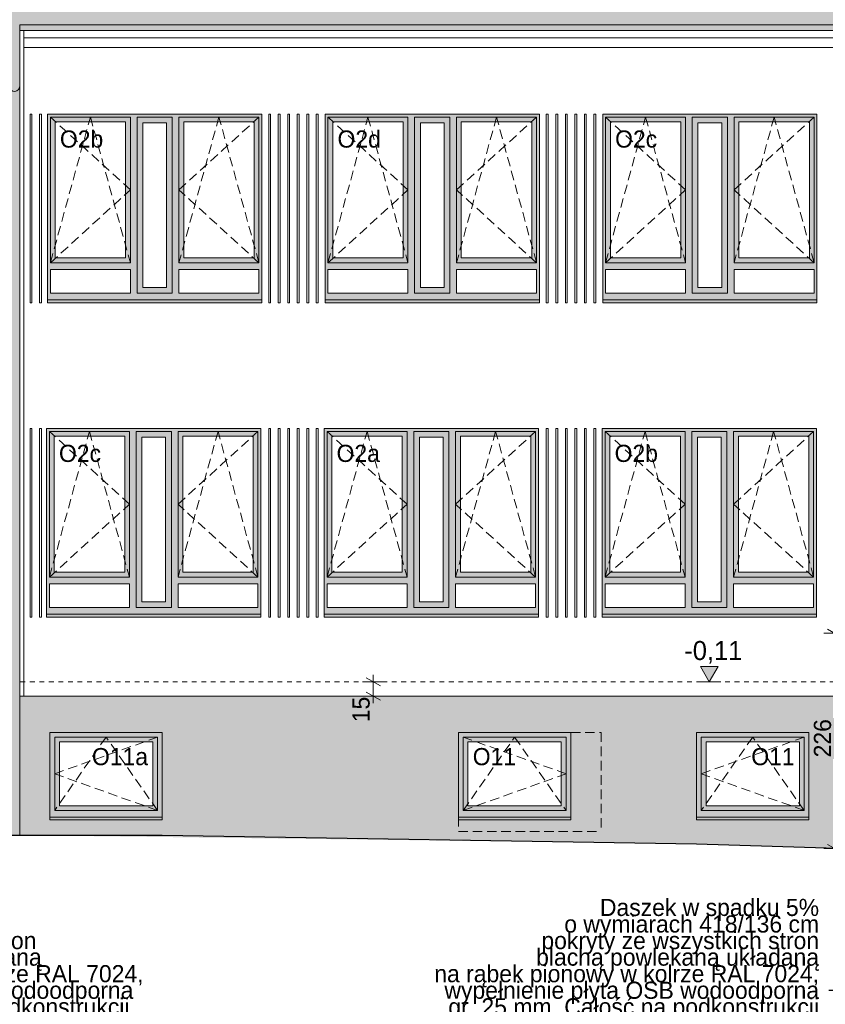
# Model space of a CAD drawing. Extents: x -149893 to 127691, y 5328 to 37028.
# Tile 13 of 88: x -90073 to -81613, y 17418 to 27755. Entities that reach past the tile are written whole.
import ezdxf

# ---------------------------------------------------------------- set-up
doc = ezdxf.new("R2010")
doc.units = 0
doc.header["$MEASUREMENT"] = 0
doc.linetypes.add('Hidden Line', pattern=[100, 50, -50])
doc.linetypes.add('Krawędzie ukryte', pattern=[150, 100, -50])
for name, color, linetype, lineweight, true_color in [('arch izolacje_Nr_Pióra__9', 7, 'Continuous', 13, 0x3dad99), ('Arch kolorystyka_Nr_Pióra__81', 7, 'Continuous', 13, 0x6a6a6a), ('Arch okna_Nr_Pióra__82', 7, 'Continuous', 20, 0xaaaaaa), ('Arch okna_Nr_Pióra__84', 7, 'Continuous', 15, 0x41c341), ('Arch okna_Nr_Pióra__86', 7, 'Continuous', 20, 0x5555ff), ('Istniejące schody_Nr_Pióra__22', 7, 'Continuous', 9, 0x7f7f7f)]:
    doc.layers.add(name, color=color, linetype=linetype, lineweight=lineweight, true_color=true_color)
for name, color, linetype, lineweight in [('Arch okna_Nr_Pióra__100', 2, 'Continuous', 13), ('Arch okna_Nr_Pióra__19', 255, 'Continuous', 20), ('Arch okna_Nr_Pióra__20', 1, 'Continuous', 20), ('Arch okna_Nr_Pióra__5', 7, 'Continuous', 13), ('Arch opisy okien_Nr_Pióra__21', 7, 'Continuous', 13), ('Arch opisy_Nr_Pióra__21', 7, 'Continuous', 13), ('Arch wymiary_Nr_Pióra__21', 7, 'Continuous', 13), ('Arch wymiary_Nr_Pióra__5', 7, 'Continuous', 13), ('INWENT DACH_Nr_Pióra__21', 7, 'Continuous', 13), ('INWENT ODWODNIENIE_Nr_Pióra__21', 7, 'Continuous', 13), ('INWENT TEREN_Nr_Pióra__1', 7, 'Continuous', 25), ('INWENT. OKNA_Nr_Pióra__5', 7, 'Continuous', 13), ('INWENT.ŚCIANY_Nr_Pióra__5', 7, 'Continuous', 13)]:
    doc.layers.add(name, color=color, linetype=linetype, lineweight=lineweight)
doc.layers.add('Arch wymiary', color=7, linetype='Continuous')
doc.styles.add('GENERATED_STYLE_1', font='txt')
doc.styles.add('GENERATED_STYLE_3', font='txt')
doc.styles.add('GENERATED_STYLE_4', font='txt')
doc.styles.add('GENERATED_STYLE_8', font='txt')
doc.dimstyles.new('GENERATED_STYLE__6', dxfattribs={"dimtxt": 179.999995, "dimasz": 114, "dimexe": 0.18, "dimexo": 0, "dimgap": 0.09, "dimtad": 1, "dimdec": 0, "dimlfac": 0.1, "dimzin": 0, "dimdsep": 46, "dimtxsty": 'GENERATED_STYLE_3', "dimblk": 'ARROWHEAD_2', "dimblk1": 'ARROWHEAD_2', "dimblk2": 'ARROWHEAD_2', "dimcen": 0.09, "dimclrd": 7, "dimclre": 7, "dimclrt": 7, "dimazin": 0, "dimtfac": 1, "dimtdec": 4, "dimtmove": 0, "dimatfit": 3, "dimfxl": 0, "dimtolj": 1, "dimtzin": 0, "dimarcsym": 0})
doc.dimstyles.new('GENERATED_STYLE__8', dxfattribs={"dimtxt": 0.18, "dimasz": 109.44, "dimexe": 0.18, "dimexo": 0.0625, "dimgap": 0.09, "dimtad": 0, "dimtih": 1, "dimtoh": 1, "dimdec": 4, "dimzin": 0, "dimdsep": 46, "dimcen": 0.09, "dimadec": 0, "dimazin": 0, "dimtfac": 1, "dimtdec": 4, "dimtmove": 0, "dimatfit": 3, "dimldrblk": 'ARROWHEAD_11', "dimfxl": 0, "dimtolj": 1, "dimtzin": 0, "dimarcsym": 0})

# ---------------------------------------------------------------- blocks, each defined once
blk = doc.blocks.new('Wymiary_71', base_point=(-82831, 20803))
at = {"layer": 'Arch wymiary_Nr_Pióra__21', "linetype": 'Continuous'}
blk.add_hatch(color=256, dxfattribs=at).paths.add_polyline_path([(-82831, 20803), (-82924, 20963), (-82739, 20963)], flags=0)
for p, q in [((-82831, 20803), (-82924, 20963)), ((-82924, 20963), (-82739, 20963)), ((-82739, 20963), (-82831, 20803)), ((-82831, 20803), (-82951, 20803)), ((-82831, 20803), (-82711, 20803))]:
    blk.add_line(p, q, dxfattribs=at)
at = {"layer": 'Arch wymiary_Nr_Pióra__21', "insert": (-83094, 20995), "char_height": 200, "attachment_point": 7, "style": 'GENERATED_STYLE_1'}
blk.add_mtext('{-0,11}', dxfattribs=at)
blk = doc.blocks.new('*D359')
at = {"layer": 'Arch wymiary_Nr_Pióra__5', "linetype": 'Continuous'}
for p, q in [((-81403, 21313), (-81628, 21313)), ((-81440, 21270), (-81590, 21356)), ((-81515, 21313), (-81515, 21386)), ((-81515, 19053), (-81515, 21313)), ((-81403, 19053), (-81628, 19053)), ((-81590, 19096), (-81440, 19010)), ((-81515, 18979), (-81515, 19053))]:
    blk.add_line(p, q, dxfattribs=at)
at = {"layer": 'Arch wymiary_Nr_Pióra__5', "insert": (-81551, 20010), "char_height": 180, "attachment_point": 7, "rotation": 90, "style": 'GENERATED_STYLE_3'}
blk.add_mtext('{226}', dxfattribs=at)
blk = doc.blocks.new('ARROWHEAD_2')
at = {"color": 0, "linetype": 'Continuous', "lineweight": 0}
for p, q in [((0, 0), (-1, 0)), ((-0.378, -0.655), (0.378, 0.655))]:
    blk.add_line(p, q, dxfattribs=at)
blk = doc.blocks.new('*D387')
at = {"layer": 'Arch wymiary_Nr_Pióra__5', "linetype": 'Continuous'}
for p, q in [((-86248, 20803), (-86473, 20803)), ((-86285, 20760), (-86435, 20846)), ((-86360, 20803), (-86360, 20876)), ((-86360, 20653), (-86360, 20803)), ((-86435, 20696), (-86285, 20610)), ((-86248, 20653), (-86473, 20653)), ((-86360, 20579), (-86360, 20653))]:
    blk.add_line(p, q, dxfattribs=at)
at = {"layer": 'Arch wymiary_Nr_Pióra__5', "insert": (-86396, 20379), "char_height": 180, "attachment_point": 7, "rotation": 90, "style": 'GENERATED_STYLE_3'}
blk.add_mtext('{15}', dxfattribs=at)
blk = doc.blocks.new('ARROWHEAD_11')
at = {"color": 0, "linetype": 'Continuous', "lineweight": 0}
blk.add_line((0, 0), (-1, 0), dxfattribs=at)
at = {"color": 0, "linetype": 'Continuous', "lineweight": 0, "const_width": 0.25, "flags": 128}
blk.add_lwpolyline([(-0.125, 0, 1), (0.125, 0, 1)], format="xyb", close=True, dxfattribs=at)

msp = doc.modelspace()

# ---------------------------------------------------------------- hatches: boundary and pattern name
at = {"layer": 'Arch kolorystyka_Nr_Pióra__81', "linetype": 'Continuous'}
h = msp.add_hatch(color=256, dxfattribs=at)
h.paths.add_polyline_path([(-120405.9, 33202.8), (-120405.9, 27642.9), (-119535.9, 27642.9), (-119535.9, 19539.6), (-119425.9, 19539.6), (-119425.9, 27642.9), (-101695.9, 27642.9), (-101695.9, 19602.8), (-101715.9, 19602.8), (-101715.9, 19542.8, 0.4142136), (-101695.9, 19522.8), (-101695.9, 19359.6), (-101585.9, 19359.6), (-101585.9, 19522.8, 0.4142136), (-101565.9, 19542.8), (-101565.9, 19602.8), (-101585.9, 19602.8), (-101585.9, 27642.9), (-90183.4, 27642.9), (-90183.4, 19192.8), (-90073.4, 19192.8), (-90073.4, 27642.9), (-77115.9, 27642.9), (-77115.9, 19292.8), (-77005.9, 19292.8), (-77005.9, 27642.9), (-76315.9, 27642.9), (-76315.9, 33202.8), (-78565.9, 33202.8), (-78565.9, 33762.8), (-80315.9, 33762.8), (-80315.9, 33202.8), (-80905.9, 33202.8), (-80905.9, 33762.8), (-81545.9, 33762.8), (-81545.9, 33202.8), (-104413, 33202.8), (-104413, 33762.8), (-106715.4, 33762.8), (-106715.4, 33202.8), (-107814.8, 33202.8), (-107814.8, 33762.8), (-111476.4, 33762.8), (-111476.4, 33202.8), (-112589.5, 33202.8), (-112589.5, 33762.8), (-114291.8, 33762.8), (-114291.8, 33202.8), (-115135.1, 33202.8), (-115135.1, 33762.8), (-117437.5, 33762.8), (-117437.5, 33202.8)], flags=0)
h.paths.add_polyline_path([(-118310.9, 29036.9), (-118310.9, 29889.3), (-117230.9, 29889.3), (-117230.9, 29036.9)], flags=0)
h.paths.add_polyline_path([(-113810.9, 29036.9), (-114890.9, 29036.9), (-114890.9, 29889.3), (-113810.9, 29889.3)], flags=0)
h.paths.add_polyline_path([(-113660.9, 29889.3), (-112580.9, 29889.3), (-112580.9, 29036.9), (-113660.9, 29036.9)], flags=0)
h.paths.add_polyline_path([(-110885.9, 29036.9), (-110885.9, 29889.3), (-109805.9, 29889.3), (-109805.9, 29036.9)], flags=0)
h.paths.add_polyline_path([(-108575.9, 29036.9), (-109655.9, 29036.9), (-109655.9, 29889.3), (-108575.9, 29889.3)], flags=0)
h.paths.add_polyline_path([(-106595.9, 29889.3), (-105515.9, 29889.3), (-105515.9, 29036.9), (-106595.9, 29036.9)], flags=0)
h.paths.add_polyline_path([(-105365.9, 29036.9), (-105365.9, 29889.3), (-104285.9, 29889.3), (-104285.9, 29036.9)], flags=0)
h.paths.add_polyline_path([(-101135.9, 29036.9), (-102215.9, 29036.9), (-102215.9, 29889.3), (-101135.9, 29889.3)], flags=0)
h.paths.add_polyline_path([(-96905.9, 29036.9), (-97985.9, 29036.9), (-97985.9, 29889.3), (-96905.9, 29889.3)], flags=0)
h.paths.add_polyline_path([(-96770.9, 29889.3), (-95690.9, 29889.3), (-95690.9, 29036.9), (-96770.9, 29036.9)], flags=0)
h.paths.add_polyline_path([(-95555.9, 29036.9), (-95555.9, 29889.3), (-94475.9, 29889.3), (-94475.9, 29036.9)], flags=0)
h.paths.add_polyline_path([(-90855.9, 29036.9), (-90855.9, 29889.3), (-89775.9, 29889.3), (-89775.9, 29036.9)], flags=0)
h.paths.add_polyline_path([(-86135.9, 29036.9), (-87215.9, 29036.9), (-87215.9, 29889.3), (-86135.9, 29889.3)], flags=0)
h.paths.add_polyline_path([(-83955.9, 29889.3), (-82875.9, 29889.3), (-82875.9, 29036.9), (-83955.9, 29036.9)], flags=0)
at = {"layer": 'Arch okna_Nr_Pióra__100', "linetype": 'Continuous'}
h = msp.add_hatch(color=256, dxfattribs=at)
h.paths.add_polyline_path([(-88840.9, 24882.8), (-88470.9, 24882.8), (-88470.9, 26732.8), (-88840.9, 26732.8)], flags=0)
h.paths.add_polyline_path([(-88780.9, 26672.8), (-88780.9, 24942.8), (-88530.9, 24942.8), (-88530.9, 26672.8)], flags=0)
h = msp.add_hatch(color=256, dxfattribs=at)
h.paths.add_polyline_path([(-83015.9, 21582.8), (-82645.9, 21582.8), (-82645.9, 23432.8), (-83015.9, 23432.8)], flags=0)
h.paths.add_polyline_path([(-82955.9, 23372.8), (-82955.9, 21642.8), (-82705.9, 21642.8), (-82705.9, 23372.8)], flags=0)
at = {"layer": 'Arch okna_Nr_Pióra__19', "linetype": 'Continuous'}
h = msp.add_hatch(dxfattribs=at)
h.set_pattern_fill('Carpet', color=256, style=0, pattern_type=2)
h.set_pattern_definition([(45, (0, 300), (-95.45942, 95.45942), [0, -90, 0, -135]), (110, (300, 300), (126.8585, 46.17272), [0, -66, 0, -114])])
h.paths.add_polyline_path([(-81195.9, 19052.8), (-81325.9, 19052.8), (-82965.9, 19102.8), (-90073.4, 19192.8), (-90073.4, 20652.8), (-77115.9, 20652.8), (-77115.9, 19292.8), (-77235.9, 19292.8), (-77235.9, 17692.8), (-77515.9, 17692.8), (-77515.9, 19732.8), (-78505.9, 19732.8), (-78505.9, 19292.8), (-81195.9, 19292.8)], flags=0)
h.paths.add_polyline_path([(-89755.9, 19352.8), (-88575.9, 19352.8), (-88575.9, 20272.8), (-89755.9, 20272.8)], flags=0)
h.paths.add_polyline_path([(-85465.9, 19352.8), (-84285.9, 19352.8), (-84285.9, 20272.8), (-85465.9, 20272.8)], flags=0)
h.paths.add_polyline_path([(-82965.9, 19352.8), (-81785.9, 19352.8), (-81785.9, 20272.8), (-82965.9, 20272.8)], flags=0)
at = {"layer": 'Arch okna_Nr_Pióra__20', "linetype": 'Continuous'}
h = msp.add_hatch(color=256, dxfattribs=at)
h.paths.add_polyline_path([(-83010.9, 24882.8), (-82640.9, 24882.8), (-82640.9, 26732.8), (-83010.9, 26732.8)], flags=0)
h.paths.add_polyline_path([(-82950.9, 26672.8), (-82950.9, 24942.8), (-82700.9, 24942.8), (-82700.9, 26672.8)], flags=0)
h = msp.add_hatch(color=256, dxfattribs=at)
h.paths.add_polyline_path([(-88850.9, 21582.8), (-88480.9, 21582.8), (-88480.9, 23432.8), (-88850.9, 23432.8)], flags=0)
h.paths.add_polyline_path([(-88790.9, 23372.8), (-88790.9, 21642.8), (-88540.9, 21642.8), (-88540.9, 23372.8)], flags=0)
at = {"layer": 'Arch okna_Nr_Pióra__82', "linetype": 'Continuous'}
h = msp.add_hatch(color=256, dxfattribs=at)
h.paths.add_polyline_path([(-89780.9, 24782.8), (-87530.9, 24782.8), (-87530.9, 26762.8), (-89780.9, 26762.8)], flags=0)
h.paths.add_polyline_path([(-88910.9, 24882.8), (-89750.9, 24882.8), (-89750.9, 25132.8), (-88910.9, 25132.8)], flags=0)
h.paths.add_polyline_path([(-88960.9, 25252.8), (-89700.9, 25252.8), (-89700.9, 26682.8), (-88960.9, 26682.8)], flags=0)
h.paths.add_polyline_path([(-88470.9, 24882.8), (-88840.9, 24882.8), (-88840.9, 26732.8), (-88470.9, 26732.8)], flags=0)
h.paths.add_polyline_path([(-88400.9, 25132.8), (-87560.9, 25132.8), (-87560.9, 24882.8), (-88400.9, 24882.8)], flags=0)
h.paths.add_polyline_path([(-87610.9, 25252.8), (-88350.9, 25252.8), (-88350.9, 26682.8), (-87610.9, 26682.8)], flags=0)
h = msp.add_hatch(color=256, dxfattribs=at)
h.paths.add_polyline_path([(-86865.9, 24782.8), (-84615.9, 24782.8), (-84615.9, 26762.8), (-86865.9, 26762.8)], flags=0)
h.paths.add_polyline_path([(-85995.9, 24882.8), (-86835.9, 24882.8), (-86835.9, 25132.8), (-85995.9, 25132.8)], flags=0)
h.paths.add_polyline_path([(-86045.9, 25252.8), (-86785.9, 25252.8), (-86785.9, 26682.8), (-86045.9, 26682.8)], flags=0)
h.paths.add_polyline_path([(-85555.9, 24882.8), (-85925.9, 24882.8), (-85925.9, 26732.8), (-85555.9, 26732.8)], flags=0)
h.paths.add_polyline_path([(-85485.9, 25132.8), (-84645.9, 25132.8), (-84645.9, 24882.8), (-85485.9, 24882.8)], flags=0)
h.paths.add_polyline_path([(-84695.9, 25252.8), (-85435.9, 25252.8), (-85435.9, 26682.8), (-84695.9, 26682.8)], flags=0)
h = msp.add_hatch(color=256, dxfattribs=at)
h.paths.add_polyline_path([(-83950.9, 24782.8), (-81700.9, 24782.8), (-81700.9, 26762.8), (-83950.9, 26762.8)], flags=0)
h.paths.add_polyline_path([(-83080.9, 24882.8), (-83920.9, 24882.8), (-83920.9, 25132.8), (-83080.9, 25132.8)], flags=0)
h.paths.add_polyline_path([(-83130.9, 25252.8), (-83870.9, 25252.8), (-83870.9, 26682.8), (-83130.9, 26682.8)], flags=0)
h.paths.add_polyline_path([(-82640.9, 24882.8), (-83010.9, 24882.8), (-83010.9, 26732.8), (-82640.9, 26732.8)], flags=0)
h.paths.add_polyline_path([(-82570.9, 25132.8), (-81730.9, 25132.8), (-81730.9, 24882.8), (-82570.9, 24882.8)], flags=0)
h.paths.add_polyline_path([(-81780.9, 25252.8), (-82520.9, 25252.8), (-82520.9, 26682.8), (-81780.9, 26682.8)], flags=0)
h = msp.add_hatch(color=256, dxfattribs=at)
h.paths.add_polyline_path([(-89790.9, 21482.8), (-87540.9, 21482.8), (-87540.9, 23462.8), (-89790.9, 23462.8)], flags=0)
h.paths.add_polyline_path([(-88920.9, 21582.8), (-89760.9, 21582.8), (-89760.9, 21832.8), (-88920.9, 21832.8)], flags=0)
h.paths.add_polyline_path([(-88970.9, 21952.8), (-89710.9, 21952.8), (-89710.9, 23382.8), (-88970.9, 23382.8)], flags=0)
h.paths.add_polyline_path([(-88480.9, 21582.8), (-88850.9, 21582.8), (-88850.9, 23432.8), (-88480.9, 23432.8)], flags=0)
h.paths.add_polyline_path([(-88410.9, 21832.8), (-87570.9, 21832.8), (-87570.9, 21582.8), (-88410.9, 21582.8)], flags=0)
h.paths.add_polyline_path([(-87620.9, 21952.8), (-88360.9, 21952.8), (-88360.9, 23382.8), (-87620.9, 23382.8)], flags=0)
h = msp.add_hatch(color=256, dxfattribs=at)
h.paths.add_polyline_path([(-86875.9, 21482.8), (-84625.9, 21482.8), (-84625.9, 23462.8), (-86875.9, 23462.8)], flags=0)
h.paths.add_polyline_path([(-86005.9, 21582.8), (-86845.9, 21582.8), (-86845.9, 21832.8), (-86005.9, 21832.8)], flags=0)
h.paths.add_polyline_path([(-86055.9, 21952.8), (-86795.9, 21952.8), (-86795.9, 23382.8), (-86055.9, 23382.8)], flags=0)
h.paths.add_polyline_path([(-85565.9, 21582.8), (-85935.9, 21582.8), (-85935.9, 23432.8), (-85565.9, 23432.8)], flags=0)
h.paths.add_polyline_path([(-85495.9, 21832.8), (-84655.9, 21832.8), (-84655.9, 21582.8), (-85495.9, 21582.8)], flags=0)
h.paths.add_polyline_path([(-84705.9, 21952.8), (-85445.9, 21952.8), (-85445.9, 23382.8), (-84705.9, 23382.8)], flags=0)
h = msp.add_hatch(color=256, dxfattribs=at)
h.paths.add_polyline_path([(-83955.9, 21482.8), (-81705.9, 21482.8), (-81705.9, 23462.8), (-83955.9, 23462.8)], flags=0)
h.paths.add_polyline_path([(-83085.9, 21582.8), (-83925.9, 21582.8), (-83925.9, 21832.8), (-83085.9, 21832.8)], flags=0)
h.paths.add_polyline_path([(-83135.9, 21952.8), (-83875.9, 21952.8), (-83875.9, 23382.8), (-83135.9, 23382.8)], flags=0)
h.paths.add_polyline_path([(-82645.9, 21582.8), (-83015.9, 21582.8), (-83015.9, 23432.8), (-82645.9, 23432.8)], flags=0)
h.paths.add_polyline_path([(-82575.9, 21832.8), (-81735.9, 21832.8), (-81735.9, 21582.8), (-82575.9, 21582.8)], flags=0)
h.paths.add_polyline_path([(-81785.9, 21952.8), (-82525.9, 21952.8), (-82525.9, 23382.8), (-81785.9, 23382.8)], flags=0)
h = msp.add_hatch(color=256, dxfattribs=at)
h.paths.add_polyline_path([(-88575.9, 19352.8), (-89755.9, 19352.8), (-89755.9, 20272.8), (-88575.9, 20272.8)], flags=0)
h.paths.add_polyline_path([(-89655.9, 19502.8), (-88675.9, 19502.8), (-88675.9, 20172.8), (-89655.9, 20172.8)], flags=0)
h = msp.add_hatch(color=256, dxfattribs=at)
h.paths.add_polyline_path([(-85465.9, 19352.8), (-84285.9, 19352.8), (-84285.9, 20272.8), (-85465.9, 20272.8)], flags=0)
h.paths.add_polyline_path([(-84385.9, 19502.8), (-85365.9, 19502.8), (-85365.9, 20172.8), (-84385.9, 20172.8)], flags=0)
h = msp.add_hatch(color=256, dxfattribs=at)
h.paths.add_polyline_path([(-81785.9, 19352.8), (-82965.9, 19352.8), (-82965.9, 20272.8), (-81785.9, 20272.8)], flags=0)
h.paths.add_polyline_path([(-82865.9, 19502.8), (-81885.9, 19502.8), (-81885.9, 20172.8), (-82865.9, 20172.8)], flags=0)
at = {"layer": 'Arch okna_Nr_Pióra__84', "linetype": 'Continuous'}
h = msp.add_hatch(color=256, dxfattribs=at)
h.paths.add_polyline_path([(-85935.9, 21582.8), (-85565.9, 21582.8), (-85565.9, 23432.8), (-85935.9, 23432.8)], flags=0)
h.paths.add_polyline_path([(-85875.9, 23372.8), (-85875.9, 21642.8), (-85625.9, 21642.8), (-85625.9, 23372.8)], flags=0)
at = {"layer": 'Arch okna_Nr_Pióra__86', "linetype": 'Continuous'}
h = msp.add_hatch(color=256, dxfattribs=at)
h.paths.add_polyline_path([(-85925.9, 24882.8), (-85555.9, 24882.8), (-85555.9, 26732.8), (-85925.9, 26732.8)], flags=0)
h.paths.add_polyline_path([(-85865.9, 26672.8), (-85865.9, 24942.8), (-85615.9, 24942.8), (-85615.9, 26672.8)], flags=0)

# ---------------------------------------------------------------- linework, layer by layer
at = {"layer": 'arch izolacje_Nr_Pióra__9', "linetype": 'Continuous'}
for p, q in [((-90028.4, 20652.8), (-90028.4, 27642.9)), ((-90028.4, 27562.8), (-77160.9, 27562.8)), ((-90028.4, 27462.8), (-77160.9, 27462.8)), ((-89964.9, 26762.8), (-89964.9, 24782.8)), ((-89964.9, 26762.8), (-89944.9, 26762.8)), ((-89944.9, 26762.8), (-89944.9, 24782.8)), ((-89864.9, 26762.8), (-89864.9, 24782.8)), ((-89864.9, 26762.8), (-89844.9, 26762.8)), ((-89844.9, 26762.8), (-89844.9, 24782.8)), ((-87458.4, 26762.8), (-87438.4, 26762.8)), ((-87458.4, 26762.8), (-87458.4, 24782.8)), ((-87438.4, 26762.8), (-87438.4, 24782.8)), ((-87358.4, 26762.8), (-87338.4, 26762.8)), ((-87358.4, 26762.8), (-87358.4, 24782.8)), ((-87338.4, 26762.8), (-87338.4, 24782.8)), ((-87258.4, 26762.8), (-87258.4, 24782.8)), ((-87258.4, 26762.8), (-87238.4, 26762.8)), ((-87238.4, 26762.8), (-87238.4, 24782.8)), ((-87158.4, 26762.8), (-87158.4, 24782.8)), ((-87158.4, 26762.8), (-87138.4, 26762.8)), ((-87138.4, 26762.8), (-87138.4, 24782.8)), ((-87058.4, 26762.8), (-87058.4, 24782.8)), ((-87058.4, 26762.8), (-87038.4, 26762.8)), ((-87038.4, 26762.8), (-87038.4, 24782.8)), ((-86958.4, 26762.8), (-86958.4, 24782.8)), ((-86958.4, 26762.8), (-86938.4, 26762.8)), ((-86938.4, 26762.8), (-86938.4, 24782.8)), ((-84543.4, 26762.8), (-84523.4, 26762.8)), ((-84543.4, 26762.8), (-84543.4, 24782.8)), ((-84523.4, 26762.8), (-84523.4, 24782.8)), ((-84443.4, 26762.8), (-84423.4, 26762.8)), ((-84443.4, 26762.8), (-84443.4, 24782.8)), ((-84423.4, 26762.8), (-84423.4, 24782.8)), ((-84343.4, 26762.8), (-84343.4, 24782.8)), ((-84343.4, 26762.8), (-84323.4, 26762.8)), ((-84323.4, 26762.8), (-84323.4, 24782.8)), ((-84243.4, 26762.8), (-84243.4, 24782.8)), ((-84243.4, 26762.8), (-84223.4, 26762.8)), ((-84223.4, 26762.8), (-84223.4, 24782.8)), ((-84143.4, 26762.8), (-84143.4, 24782.8)), ((-84143.4, 26762.8), (-84123.4, 26762.8)), ((-84123.4, 26762.8), (-84123.4, 24782.8)), ((-84043.4, 26762.8), (-84043.4, 24782.8)), ((-84043.4, 26762.8), (-84023.4, 26762.8)), ((-84023.4, 26762.8), (-84023.4, 24782.8)), ((-89964.9, 24782.8), (-89944.9, 24782.8)), ((-89864.9, 24782.8), (-89844.9, 24782.8)), ((-87458.4, 24782.8), (-87438.4, 24782.8)), ((-87358.4, 24782.8), (-87338.4, 24782.8)), ((-87258.4, 24782.8), (-87238.4, 24782.8)), ((-87158.4, 24782.8), (-87138.4, 24782.8)), ((-87058.4, 24782.8), (-87038.4, 24782.8)), ((-86958.4, 24782.8), (-86938.4, 24782.8)), ((-84543.4, 24782.8), (-84523.4, 24782.8)), ((-84443.4, 24782.8), (-84423.4, 24782.8)), ((-84343.4, 24782.8), (-84323.4, 24782.8)), ((-84243.4, 24782.8), (-84223.4, 24782.8)), ((-84143.4, 24782.8), (-84123.4, 24782.8)), ((-84043.4, 24782.8), (-84023.4, 24782.8)), ((-89964.9, 23462.8), (-89964.9, 21482.8)), ((-89964.9, 23462.8), (-89944.9, 23462.8)), ((-89944.9, 23462.8), (-89944.9, 21482.8)), ((-89864.9, 23462.8), (-89864.9, 21482.8)), ((-89864.9, 23462.8), (-89844.9, 23462.8)), ((-89844.9, 23462.8), (-89844.9, 21482.8)), ((-87458.4, 23462.8), (-87438.4, 23462.8)), ((-87458.4, 23462.8), (-87458.4, 21482.8)), ((-87438.4, 23462.8), (-87438.4, 21482.8)), ((-87358.4, 23462.8), (-87338.4, 23462.8)), ((-87358.4, 23462.8), (-87358.4, 21482.8)), ((-87338.4, 23462.8), (-87338.4, 21482.8)), ((-87258.4, 23462.8), (-87258.4, 21482.8)), ((-87258.4, 23462.8), (-87238.4, 23462.8)), ((-87238.4, 23462.8), (-87238.4, 21482.8)), ((-87158.4, 23462.8), (-87158.4, 21482.8)), ((-87158.4, 23462.8), (-87138.4, 23462.8)), ((-87138.4, 23462.8), (-87138.4, 21482.8)), ((-87058.4, 23462.8), (-87058.4, 21482.8)), ((-87058.4, 23462.8), (-87038.4, 23462.8)), ((-87038.4, 23462.8), (-87038.4, 21482.8)), ((-86958.4, 23462.8), (-86958.4, 21482.8)), ((-86958.4, 23462.8), (-86938.4, 23462.8)), ((-86938.4, 23462.8), (-86938.4, 21482.8)), ((-84543.4, 23462.8), (-84523.4, 23462.8)), ((-84543.4, 23462.8), (-84543.4, 21482.8)), ((-84523.4, 23462.8), (-84523.4, 21482.8)), ((-84443.4, 23462.8), (-84423.4, 23462.8)), ((-84443.4, 23462.8), (-84443.4, 21482.8)), ((-84423.4, 23462.8), (-84423.4, 21482.8)), ((-84343.4, 23462.8), (-84343.4, 21482.8)), ((-84343.4, 23462.8), (-84323.4, 23462.8)), ((-84323.4, 23462.8), (-84323.4, 21482.8)), ((-84243.4, 23462.8), (-84243.4, 21482.8)), ((-84243.4, 23462.8), (-84223.4, 23462.8)), ((-84223.4, 23462.8), (-84223.4, 21482.8)), ((-84143.4, 23462.8), (-84143.4, 21482.8)), ((-84143.4, 23462.8), (-84123.4, 23462.8)), ((-84123.4, 23462.8), (-84123.4, 21482.8)), ((-84043.4, 23462.8), (-84043.4, 21482.8)), ((-84043.4, 23462.8), (-84023.4, 23462.8)), ((-84023.4, 23462.8), (-84023.4, 21482.8)), ((-89964.9, 21482.8), (-89944.9, 21482.8)), ((-89864.9, 21482.8), (-89844.9, 21482.8)), ((-87458.4, 21482.8), (-87438.4, 21482.8)), ((-87358.4, 21482.8), (-87338.4, 21482.8)), ((-87258.4, 21482.8), (-87238.4, 21482.8)), ((-87158.4, 21482.8), (-87138.4, 21482.8)), ((-87058.4, 21482.8), (-87038.4, 21482.8)), ((-86958.4, 21482.8), (-86938.4, 21482.8)), ((-84543.4, 21482.8), (-84523.4, 21482.8)), ((-84443.4, 21482.8), (-84423.4, 21482.8)), ((-84343.4, 21482.8), (-84323.4, 21482.8)), ((-84243.4, 21482.8), (-84223.4, 21482.8)), ((-84143.4, 21482.8), (-84123.4, 21482.8)), ((-84043.4, 21482.8), (-84023.4, 21482.8)), ((-77115.9, 20652.8), (-90073.4, 20652.8))]:
    msp.add_line(p, q, dxfattribs=at)
at = {"layer": 'Arch okna_Nr_Pióra__5', "linetype": 'Krawędzie ukryte'}
for p, q in [((-88910.9, 25967.8), (-89750.9, 26732.8)), ((-89750.9, 25202.8), (-89330.9, 26732.8)), ((-89330.9, 26732.8), (-88910.9, 25202.8)), ((-88400.9, 25967.8), (-87560.9, 26732.8)), ((-87980.9, 26732.8), (-88400.9, 25202.8)), ((-87560.9, 25202.8), (-87980.9, 26732.8)), ((-85995.9, 25967.8), (-86835.9, 26732.8)), ((-86835.9, 25202.8), (-86415.9, 26732.8)), ((-86415.9, 26732.8), (-85995.9, 25202.8)), ((-85485.9, 25967.8), (-84645.9, 26732.8)), ((-85065.9, 26732.8), (-85485.9, 25202.8)), ((-84645.9, 25202.8), (-85065.9, 26732.8)), ((-83080.9, 25967.8), (-83920.9, 26732.8)), ((-83920.9, 25202.8), (-83500.9, 26732.8)), ((-83500.9, 26732.8), (-83080.9, 25202.8)), ((-82570.9, 25967.8), (-81730.9, 26732.8)), ((-82150.9, 26732.8), (-82570.9, 25202.8)), ((-81730.9, 25202.8), (-82150.9, 26732.8)), ((-89750.9, 25202.8), (-88910.9, 25967.8)), ((-87560.9, 25202.8), (-88400.9, 25967.8)), ((-86835.9, 25202.8), (-85995.9, 25967.8)), ((-84645.9, 25202.8), (-85485.9, 25967.8)), ((-83920.9, 25202.8), (-83080.9, 25967.8)), ((-81730.9, 25202.8), (-82570.9, 25967.8)), ((-88920.9, 22667.8), (-89760.9, 23432.8)), ((-89760.9, 21902.8), (-89340.9, 23432.8)), ((-89340.9, 23432.8), (-88920.9, 21902.8)), ((-88410.9, 22667.8), (-87570.9, 23432.8)), ((-87990.9, 23432.8), (-88410.9, 21902.8)), ((-87570.9, 21902.8), (-87990.9, 23432.8)), ((-86005.9, 22667.8), (-86845.9, 23432.8)), ((-86845.9, 21902.8), (-86425.9, 23432.8)), ((-86425.9, 23432.8), (-86005.9, 21902.8)), ((-85495.9, 22667.8), (-84655.9, 23432.8)), ((-85075.9, 23432.8), (-85495.9, 21902.8)), ((-84655.9, 21902.8), (-85075.9, 23432.8)), ((-83085.9, 22667.8), (-83925.9, 23432.8)), ((-83925.9, 21902.8), (-83505.9, 23432.8)), ((-83505.9, 23432.8), (-83085.9, 21902.8)), ((-82575.9, 22667.8), (-81735.9, 23432.8)), ((-82155.9, 23432.8), (-82575.9, 21902.8)), ((-81735.9, 21902.8), (-82155.9, 23432.8)), ((-89760.9, 21902.8), (-88920.9, 22667.8)), ((-87570.9, 21902.8), (-88410.9, 22667.8)), ((-86845.9, 21902.8), (-86005.9, 22667.8)), ((-84655.9, 21902.8), (-85495.9, 22667.8)), ((-83925.9, 21902.8), (-83085.9, 22667.8)), ((-81735.9, 21902.8), (-82575.9, 22667.8)), ((-89705.9, 19837.8), (-88625.9, 20222.8)), ((-89165.9, 20222.8), (-89705.9, 19452.8)), ((-88625.9, 19452.8), (-89165.9, 20222.8)), ((-84335.9, 19837.8), (-85415.9, 20222.8)), ((-85415.9, 19452.8), (-84875.9, 20222.8)), ((-84875.9, 20222.8), (-84335.9, 19452.8)), ((-82915.9, 19837.8), (-81835.9, 20222.8)), ((-82375.9, 20222.8), (-82915.9, 19452.8)), ((-81835.9, 19452.8), (-82375.9, 20222.8)), ((-88625.9, 19452.8), (-89705.9, 19837.8)), ((-85415.9, 19452.8), (-84335.9, 19837.8)), ((-81835.9, 19452.8), (-82915.9, 19837.8))]:
    msp.add_line(p, q, dxfattribs=at)
at = {"layer": 'Arch okna_Nr_Pióra__5', "linetype": 'Continuous'}
for p, q in [((-89750.9, 26732.8), (-88910.9, 26732.8)), ((-89750.9, 26732.8), (-89750.9, 25202.8)), ((-89700.9, 26682.8), (-89700.9, 25252.8)), ((-89700.9, 26682.8), (-88960.9, 26682.8)), ((-88960.9, 25252.8), (-88960.9, 26682.8)), ((-88910.9, 25202.8), (-88910.9, 26732.8)), ((-88840.9, 26732.8), (-88470.9, 26732.8)), ((-88840.9, 24882.8), (-88840.9, 26732.8)), ((-88780.9, 24942.8), (-88780.9, 26672.8)), ((-88780.9, 26672.8), (-88530.9, 26672.8)), ((-88530.9, 24942.8), (-88530.9, 26672.8)), ((-88470.9, 24882.8), (-88470.9, 26732.8)), ((-88400.9, 26732.8), (-87560.9, 26732.8)), ((-88400.9, 25202.8), (-88400.9, 26732.8)), ((-88350.9, 25252.8), (-88350.9, 26682.8)), ((-88350.9, 26682.8), (-87610.9, 26682.8)), ((-87610.9, 26682.8), (-87610.9, 25252.8)), ((-87560.9, 26732.8), (-87560.9, 25202.8)), ((-86835.9, 26732.8), (-85995.9, 26732.8)), ((-86835.9, 26732.8), (-86835.9, 25202.8)), ((-86785.9, 26682.8), (-86785.9, 25252.8)), ((-86785.9, 26682.8), (-86045.9, 26682.8)), ((-86045.9, 25252.8), (-86045.9, 26682.8)), ((-85995.9, 25202.8), (-85995.9, 26732.8)), ((-85925.9, 26732.8), (-85555.9, 26732.8)), ((-85925.9, 24882.8), (-85925.9, 26732.8)), ((-85865.9, 24942.8), (-85865.9, 26672.8)), ((-85865.9, 26672.8), (-85615.9, 26672.8)), ((-85615.9, 24942.8), (-85615.9, 26672.8)), ((-85555.9, 24882.8), (-85555.9, 26732.8)), ((-85485.9, 26732.8), (-84645.9, 26732.8)), ((-85485.9, 25202.8), (-85485.9, 26732.8)), ((-85435.9, 25252.8), (-85435.9, 26682.8)), ((-85435.9, 26682.8), (-84695.9, 26682.8)), ((-84695.9, 26682.8), (-84695.9, 25252.8)), ((-84645.9, 26732.8), (-84645.9, 25202.8)), ((-83920.9, 26732.8), (-83080.9, 26732.8)), ((-83920.9, 26732.8), (-83920.9, 25202.8)), ((-83870.9, 26682.8), (-83870.9, 25252.8)), ((-83870.9, 26682.8), (-83130.9, 26682.8)), ((-83130.9, 25252.8), (-83130.9, 26682.8)), ((-83080.9, 25202.8), (-83080.9, 26732.8)), ((-83010.9, 26732.8), (-82640.9, 26732.8)), ((-83010.9, 24882.8), (-83010.9, 26732.8)), ((-82950.9, 24942.8), (-82950.9, 26672.8)), ((-82950.9, 26672.8), (-82700.9, 26672.8)), ((-82700.9, 24942.8), (-82700.9, 26672.8)), ((-82640.9, 24882.8), (-82640.9, 26732.8)), ((-82570.9, 26732.8), (-81730.9, 26732.8)), ((-82570.9, 25202.8), (-82570.9, 26732.8)), ((-82520.9, 25252.8), (-82520.9, 26682.8)), ((-82520.9, 26682.8), (-81780.9, 26682.8)), ((-81780.9, 26682.8), (-81780.9, 25252.8)), ((-81730.9, 26732.8), (-81730.9, 25202.8)), ((-89700.9, 25252.8), (-88960.9, 25252.8)), ((-88350.9, 25252.8), (-87610.9, 25252.8)), ((-86785.9, 25252.8), (-86045.9, 25252.8)), ((-85435.9, 25252.8), (-84695.9, 25252.8)), ((-83870.9, 25252.8), (-83130.9, 25252.8)), ((-82520.9, 25252.8), (-81780.9, 25252.8)), ((-89750.9, 25202.8), (-88910.9, 25202.8)), ((-89750.9, 25132.8), (-88910.9, 25132.8)), ((-89750.9, 25132.8), (-89750.9, 24882.8)), ((-88910.9, 24882.8), (-88910.9, 25132.8)), ((-88400.9, 25202.8), (-87560.9, 25202.8)), ((-88400.9, 25132.8), (-87560.9, 25132.8)), ((-88400.9, 24882.8), (-88400.9, 25132.8)), ((-87560.9, 25132.8), (-87560.9, 24882.8)), ((-86835.9, 25202.8), (-85995.9, 25202.8)), ((-86835.9, 25132.8), (-85995.9, 25132.8)), ((-86835.9, 25132.8), (-86835.9, 24882.8)), ((-85995.9, 24882.8), (-85995.9, 25132.8)), ((-85485.9, 25202.8), (-84645.9, 25202.8)), ((-85485.9, 25132.8), (-84645.9, 25132.8)), ((-85485.9, 24882.8), (-85485.9, 25132.8)), ((-84645.9, 25132.8), (-84645.9, 24882.8)), ((-83920.9, 25202.8), (-83080.9, 25202.8)), ((-83920.9, 25132.8), (-83080.9, 25132.8)), ((-83920.9, 25132.8), (-83920.9, 24882.8)), ((-83080.9, 24882.8), (-83080.9, 25132.8)), ((-82570.9, 25202.8), (-81730.9, 25202.8)), ((-82570.9, 25132.8), (-81730.9, 25132.8)), ((-82570.9, 24882.8), (-82570.9, 25132.8)), ((-81730.9, 25132.8), (-81730.9, 24882.8)), ((-88780.9, 24942.8), (-88530.9, 24942.8)), ((-85865.9, 24942.8), (-85615.9, 24942.8)), ((-82950.9, 24942.8), (-82700.9, 24942.8)), ((-89750.9, 24882.8), (-88910.9, 24882.8)), ((-88840.9, 24882.8), (-88470.9, 24882.8)), ((-88400.9, 24882.8), (-87560.9, 24882.8)), ((-86835.9, 24882.8), (-85995.9, 24882.8)), ((-85925.9, 24882.8), (-85555.9, 24882.8)), ((-85485.9, 24882.8), (-84645.9, 24882.8)), ((-83920.9, 24882.8), (-83080.9, 24882.8)), ((-83010.9, 24882.8), (-82640.9, 24882.8)), ((-82570.9, 24882.8), (-81730.9, 24882.8)), ((-89760.9, 23432.8), (-88920.9, 23432.8)), ((-89760.9, 23432.8), (-89760.9, 21902.8)), ((-89710.9, 23382.8), (-89710.9, 21952.8)), ((-89710.9, 23382.8), (-88970.9, 23382.8)), ((-88970.9, 21952.8), (-88970.9, 23382.8)), ((-88920.9, 21902.8), (-88920.9, 23432.8)), ((-88850.9, 23432.8), (-88480.9, 23432.8)), ((-88850.9, 21582.8), (-88850.9, 23432.8)), ((-88790.9, 21642.8), (-88790.9, 23372.8)), ((-88790.9, 23372.8), (-88540.9, 23372.8)), ((-88540.9, 21642.8), (-88540.9, 23372.8)), ((-88480.9, 21582.8), (-88480.9, 23432.8)), ((-88410.9, 23432.8), (-87570.9, 23432.8)), ((-88410.9, 21902.8), (-88410.9, 23432.8)), ((-88360.9, 21952.8), (-88360.9, 23382.8)), ((-88360.9, 23382.8), (-87620.9, 23382.8)), ((-87620.9, 23382.8), (-87620.9, 21952.8)), ((-87570.9, 23432.8), (-87570.9, 21902.8)), ((-86845.9, 23432.8), (-86005.9, 23432.8)), ((-86845.9, 23432.8), (-86845.9, 21902.8)), ((-86795.9, 23382.8), (-86795.9, 21952.8)), ((-86795.9, 23382.8), (-86055.9, 23382.8)), ((-86055.9, 21952.8), (-86055.9, 23382.8)), ((-86005.9, 21902.8), (-86005.9, 23432.8)), ((-85935.9, 23432.8), (-85565.9, 23432.8)), ((-85935.9, 21582.8), (-85935.9, 23432.8)), ((-85875.9, 21642.8), (-85875.9, 23372.8)), ((-85875.9, 23372.8), (-85625.9, 23372.8)), ((-85625.9, 21642.8), (-85625.9, 23372.8)), ((-85565.9, 21582.8), (-85565.9, 23432.8)), ((-85495.9, 23432.8), (-84655.9, 23432.8)), ((-85495.9, 21902.8), (-85495.9, 23432.8)), ((-85445.9, 21952.8), (-85445.9, 23382.8)), ((-85445.9, 23382.8), (-84705.9, 23382.8)), ((-84705.9, 23382.8), (-84705.9, 21952.8)), ((-84655.9, 23432.8), (-84655.9, 21902.8)), ((-83925.9, 23432.8), (-83085.9, 23432.8)), ((-83925.9, 23432.8), (-83925.9, 21902.8)), ((-83875.9, 23382.8), (-83875.9, 21952.8)), ((-83875.9, 23382.8), (-83135.9, 23382.8)), ((-83135.9, 21952.8), (-83135.9, 23382.8)), ((-83085.9, 21902.8), (-83085.9, 23432.8)), ((-83015.9, 23432.8), (-82645.9, 23432.8)), ((-83015.9, 21582.8), (-83015.9, 23432.8)), ((-82955.9, 21642.8), (-82955.9, 23372.8)), ((-82955.9, 23372.8), (-82705.9, 23372.8)), ((-82705.9, 21642.8), (-82705.9, 23372.8)), ((-82645.9, 21582.8), (-82645.9, 23432.8)), ((-82575.9, 23432.8), (-81735.9, 23432.8)), ((-82575.9, 21902.8), (-82575.9, 23432.8)), ((-82525.9, 21952.8), (-82525.9, 23382.8)), ((-82525.9, 23382.8), (-81785.9, 23382.8)), ((-81785.9, 23382.8), (-81785.9, 21952.8)), ((-81735.9, 23432.8), (-81735.9, 21902.8)), ((-89710.9, 21952.8), (-88970.9, 21952.8)), ((-88360.9, 21952.8), (-87620.9, 21952.8)), ((-86795.9, 21952.8), (-86055.9, 21952.8)), ((-85445.9, 21952.8), (-84705.9, 21952.8)), ((-83875.9, 21952.8), (-83135.9, 21952.8)), ((-82525.9, 21952.8), (-81785.9, 21952.8)), ((-89760.9, 21902.8), (-88920.9, 21902.8)), ((-89760.9, 21832.8), (-88920.9, 21832.8)), ((-89760.9, 21832.8), (-89760.9, 21582.8)), ((-88920.9, 21582.8), (-88920.9, 21832.8)), ((-88410.9, 21902.8), (-87570.9, 21902.8)), ((-88410.9, 21832.8), (-87570.9, 21832.8)), ((-88410.9, 21582.8), (-88410.9, 21832.8)), ((-87570.9, 21832.8), (-87570.9, 21582.8)), ((-86845.9, 21902.8), (-86005.9, 21902.8)), ((-86845.9, 21832.8), (-86005.9, 21832.8)), ((-86845.9, 21832.8), (-86845.9, 21582.8)), ((-86005.9, 21582.8), (-86005.9, 21832.8)), ((-85495.9, 21902.8), (-84655.9, 21902.8)), ((-85495.9, 21832.8), (-84655.9, 21832.8)), ((-85495.9, 21582.8), (-85495.9, 21832.8)), ((-84655.9, 21832.8), (-84655.9, 21582.8)), ((-83925.9, 21902.8), (-83085.9, 21902.8)), ((-83925.9, 21832.8), (-83085.9, 21832.8)), ((-83925.9, 21832.8), (-83925.9, 21582.8)), ((-83085.9, 21582.8), (-83085.9, 21832.8)), ((-82575.9, 21902.8), (-81735.9, 21902.8)), ((-82575.9, 21832.8), (-81735.9, 21832.8)), ((-82575.9, 21582.8), (-82575.9, 21832.8)), ((-81735.9, 21832.8), (-81735.9, 21582.8)), ((-88790.9, 21642.8), (-88540.9, 21642.8)), ((-85875.9, 21642.8), (-85625.9, 21642.8)), ((-82955.9, 21642.8), (-82705.9, 21642.8)), ((-89760.9, 21582.8), (-88920.9, 21582.8)), ((-88850.9, 21582.8), (-88480.9, 21582.8)), ((-88410.9, 21582.8), (-87570.9, 21582.8)), ((-86845.9, 21582.8), (-86005.9, 21582.8)), ((-85935.9, 21582.8), (-85565.9, 21582.8)), ((-85495.9, 21582.8), (-84655.9, 21582.8)), ((-83925.9, 21582.8), (-83085.9, 21582.8)), ((-83015.9, 21582.8), (-82645.9, 21582.8)), ((-82575.9, 21582.8), (-81735.9, 21582.8)), ((-89705.9, 20222.8), (-88625.9, 20222.8)), ((-89705.9, 20222.8), (-89705.9, 19452.8)), ((-89655.9, 20172.8), (-89655.9, 19502.8)), ((-89655.9, 20172.8), (-88675.9, 20172.8)), ((-88675.9, 20172.8), (-88675.9, 19502.8)), ((-88625.9, 20222.8), (-88625.9, 19452.8)), ((-84335.9, 20222.8), (-85415.9, 20222.8)), ((-85415.9, 20222.8), (-85415.9, 19452.8)), ((-85365.9, 20172.8), (-85365.9, 19502.8)), ((-84385.9, 20172.8), (-85365.9, 20172.8)), ((-84385.9, 20172.8), (-84385.9, 19502.8)), ((-84335.9, 20222.8), (-84335.9, 19452.8)), ((-82915.9, 20222.8), (-81835.9, 20222.8)), ((-82915.9, 20222.8), (-82915.9, 19452.8)), ((-82865.9, 20172.8), (-82865.9, 19502.8)), ((-82865.9, 20172.8), (-81885.9, 20172.8)), ((-81885.9, 20172.8), (-81885.9, 19502.8)), ((-81835.9, 20222.8), (-81835.9, 19452.8)), ((-88625.9, 19452.8), (-89705.9, 19452.8)), ((-88675.9, 19502.8), (-89655.9, 19502.8)), ((-85415.9, 19452.8), (-84335.9, 19452.8)), ((-85365.9, 19502.8), (-84385.9, 19502.8)), ((-81835.9, 19452.8), (-82915.9, 19452.8)), ((-81885.9, 19502.8), (-82865.9, 19502.8)), ((-89755.9, 19352.8), (-89755.9, 19382.8)), ((-88575.9, 19352.8), (-89755.9, 19352.8)), ((-88575.9, 19382.8), (-88575.9, 19352.8)), ((-85465.9, 19382.8), (-85465.9, 19352.8)), ((-85465.9, 19352.8), (-84285.9, 19352.8)), ((-84285.9, 19352.8), (-84285.9, 19382.8)), ((-82965.9, 19352.8), (-82965.9, 19382.8)), ((-81785.9, 19352.8), (-82965.9, 19352.8)), ((-81785.9, 19382.8), (-81785.9, 19352.8))]:
    msp.add_line(p, q, dxfattribs=at)
at = {"layer": 'INWENT DACH_Nr_Pióra__21', "linetype": 'Continuous'}
for p, q in [((-90073.4, 27702.2), (-77115.9, 27702.2)), ((-90073.4, 27642.9), (-77115.9, 27642.9))]:
    msp.add_line(p, q, dxfattribs=at)
at = {"layer": 'INWENT ODWODNIENIE_Nr_Pióra__21', "linetype": 'Continuous'}
msp.add_line((-90073.4, 27702.2), (-90073.4, 19192.8), dxfattribs=at)
msp.add_arc((-90128.4, 27057.4), 55.2, 185.45262, 5.45262, dxfattribs=at)
at = {"layer": 'INWENT TEREN_Nr_Pióra__1', "linetype": 'Continuous'}
for p, q in [((-93215.9, 19192.8), (-88575.9, 19192.8)), ((-88575.9, 19192.8), (-82965.9, 19102.8)), ((-82965.9, 19102.8), (-81325.9, 19052.8))]:
    msp.add_line(p, q, dxfattribs=at)
at = {"layer": 'INWENT. OKNA_Nr_Pióra__5', "linetype": 'Continuous'}
for p, q in [((-89780.9, 24812.8), (-89780.9, 24782.8)), ((-87530.9, 24782.8), (-87530.9, 24812.8)), ((-86865.9, 24812.8), (-86865.9, 24782.8)), ((-84615.9, 24782.8), (-84615.9, 24812.8)), ((-83950.9, 24812.8), (-83950.9, 24782.8)), ((-81700.9, 24782.8), (-81700.9, 24812.8)), ((-89780.9, 24782.8), (-87530.9, 24782.8)), ((-86865.9, 24782.8), (-84615.9, 24782.8)), ((-83950.9, 24782.8), (-81700.9, 24782.8)), ((-89790.9, 21512.8), (-89790.9, 21482.8)), ((-87540.9, 21482.8), (-87540.9, 21512.8)), ((-86875.9, 21512.8), (-86875.9, 21482.8)), ((-84625.9, 21482.8), (-84625.9, 21512.8)), ((-83955.9, 21512.8), (-83955.9, 21482.8)), ((-81705.9, 21482.8), (-81705.9, 21512.8)), ((-89790.9, 21482.8), (-87540.9, 21482.8)), ((-86875.9, 21482.8), (-84625.9, 21482.8)), ((-83955.9, 21482.8), (-81705.9, 21482.8))]:
    msp.add_line(p, q, dxfattribs=at)
at = {"layer": 'INWENT.ŚCIANY_Nr_Pióra__5', "linetype": 'Continuous'}
for p, q in [((-89780.9, 26762.8), (-87530.9, 26762.8)), ((-89780.9, 26762.8), (-89780.9, 24812.8)), ((-87530.9, 26762.8), (-87530.9, 24812.8)), ((-86865.9, 26762.8), (-84615.9, 26762.8)), ((-86865.9, 26762.8), (-86865.9, 24812.8)), ((-84615.9, 26762.8), (-84615.9, 24812.8)), ((-83950.9, 26762.8), (-81700.9, 26762.8)), ((-83950.9, 26762.8), (-83950.9, 24812.8)), ((-81700.9, 26762.8), (-81700.9, 24812.8)), ((-89780.9, 24812.8), (-87530.9, 24812.8)), ((-86865.9, 24812.8), (-84615.9, 24812.8)), ((-83950.9, 24812.8), (-81700.9, 24812.8)), ((-89790.9, 23462.8), (-89790.9, 21512.8)), ((-89790.9, 23462.8), (-87540.9, 23462.8)), ((-87540.9, 23462.8), (-87540.9, 21512.8)), ((-86875.9, 23462.8), (-86875.9, 21512.8)), ((-86875.9, 23462.8), (-84625.9, 23462.8)), ((-84625.9, 23462.8), (-84625.9, 21512.8)), ((-83955.9, 23462.8), (-83955.9, 21512.8)), ((-83955.9, 23462.8), (-81705.9, 23462.8)), ((-81705.9, 23462.8), (-81705.9, 21512.8)), ((-89790.9, 21512.8), (-87540.9, 21512.8)), ((-86875.9, 21512.8), (-84625.9, 21512.8)), ((-83955.9, 21512.8), (-81705.9, 21512.8)), ((-89755.9, 20272.8), (-89755.9, 19382.8)), ((-89755.9, 20272.8), (-88575.9, 20272.8)), ((-88575.9, 20272.8), (-88575.9, 19382.8)), ((-85465.9, 20272.8), (-85465.9, 19382.8)), ((-85465.9, 20272.8), (-84285.9, 20272.8)), ((-84285.9, 20272.8), (-84285.9, 19382.8)), ((-82965.9, 20272.8), (-82965.9, 19382.8)), ((-82965.9, 20272.8), (-81785.9, 20272.8)), ((-81785.9, 20272.8), (-81785.9, 19382.8)), ((-89755.9, 19382.8), (-88575.9, 19382.8)), ((-84285.9, 19382.8), (-85465.9, 19382.8)), ((-82965.9, 19382.8), (-81785.9, 19382.8))]:
    msp.add_line(p, q, dxfattribs=at)
at = {"layer": 'INWENT.ŚCIANY_Nr_Pióra__5', "linetype": 'Hidden Line'}
msp.add_line((-77115.9, 20802.8), (-90073.4, 20802.8), dxfattribs=at)
at = {"layer": 'Istniejące schody_Nr_Pióra__22', "linetype": 'Krawędzie ukryte'}
for p, q in [((-84285.9, 20272.8), (-83965.9, 20272.8)), ((-83965.9, 20272.8), (-83965.9, 19232.8)), ((-85465.9, 19382.8), (-85465.9, 19232.8)), ((-85465.9, 19232.8), (-83965.9, 19232.8))]:
    msp.add_line(p, q, dxfattribs=at)

# ---------------------------------------------------------------- block references
at = {"layer": 'Arch wymiary', "linetype": 'Continuous'}
msp.add_blockref('Wymiary_71', (-82831.4, 20802.8), dxfattribs=at)

# ---------------------------------------------------------------- texts
at = {"layer": 'Arch opisy okien_Nr_Pióra__21', "linetype": 'Continuous', "char_height": 180, "style": 'GENERATED_STYLE_8'}
for s, insert, attachment_point in [('{O2b}', (-89650.9, 26591.7), 1), ('{O2d}', (-86735.9, 26591.7), 1), ('{O2c}', (-83820.9, 26591.7), 1), ('{O2c}', (-89660.9, 23291.7), 1), ('{O2a}', (-86745.9, 23291.7), 1), ('{O2b}', (-83825.9, 23291.7), 1), ('{O11a}', (-88725.9, 20108.1), 3), ('{O11}', (-85315.9, 20108.1), 1), ('{O11}', (-81935.9, 20108.1), 3)]:
    msp.add_mtext(s, dxfattribs=dict(at, insert=insert, attachment_point=attachment_point))
at = {"layer": 'Arch opisy_Nr_Pióra__21', "linetype": 'Continuous', "char_height": 180, "width": 4445.381, "line_spacing_factor": 0.579501, "style": 'GENERATED_STYLE_4'}
for insert, attachment_point in [((-92813.4, 17538.2), 4), ((-81679, 17538.2), 6)]:
    msp.add_mtext('{Daszek w spadku 5% \\Po wymiarach 418/136 cm \\Ppokryty ze wszystkich stron\\Pblachą powlekaną układaną \\Pna rąbek pionowy w kolrze RAL 7024,\\Pwypełnienie płyta OSB wodoodporna\\Pgr. 25 mm. Całość na podkonstrukcji\\Pz kształtowników stalowych mocowanych\\Pbezpośrednio do ściany. Konstrukcja daszku\\Pzamocowana do cięgien stalowych}', dxfattribs=dict(at, insert=insert, attachment_point=attachment_point))

# ---------------------------------------------------------------- dimensions: what is measured, and where the dimension line sits
at = {"layer": 'Arch wymiary', "linetype": 'Continuous'}
for base, p1, p2, picture, middle in [((-81515, 19052.8), (-81040.9, 19052.8), (-81345.9, 21312.8), '*D359', (-81641, 20214.9)), ((-86360.3, 20652.8), (-85859.9, 20652.8), (-85893.2, 20802.8), '*D387', (-86486.3, 20515.7))]:
    dim = msp.add_linear_dim(base=base, p1=p1, p2=p2, angle=90, dimstyle='GENERATED_STYLE__6', dxfattribs=at)
    dim.commit()
    dim.dimension.update_dxf_attribs({"geometry": picture, "text_midpoint": middle})

# ---------------------------------------------------------------- leaders
at = {"layer": 'Arch opisy_Nr_Pióra__21', "linetype": 'Continuous', "annotation_type": 0, "has_hookline": 1, "hookline_direction": 1, "text_width": 4414.3}
msp.add_leader([(-81030.5, 21352.8), (-81030.5, 17562.4), (-81575.9, 17562.4)], dimstyle='GENERATED_STYLE__8', dxfattribs=at)

doc.saveas('drawing.dxf')
